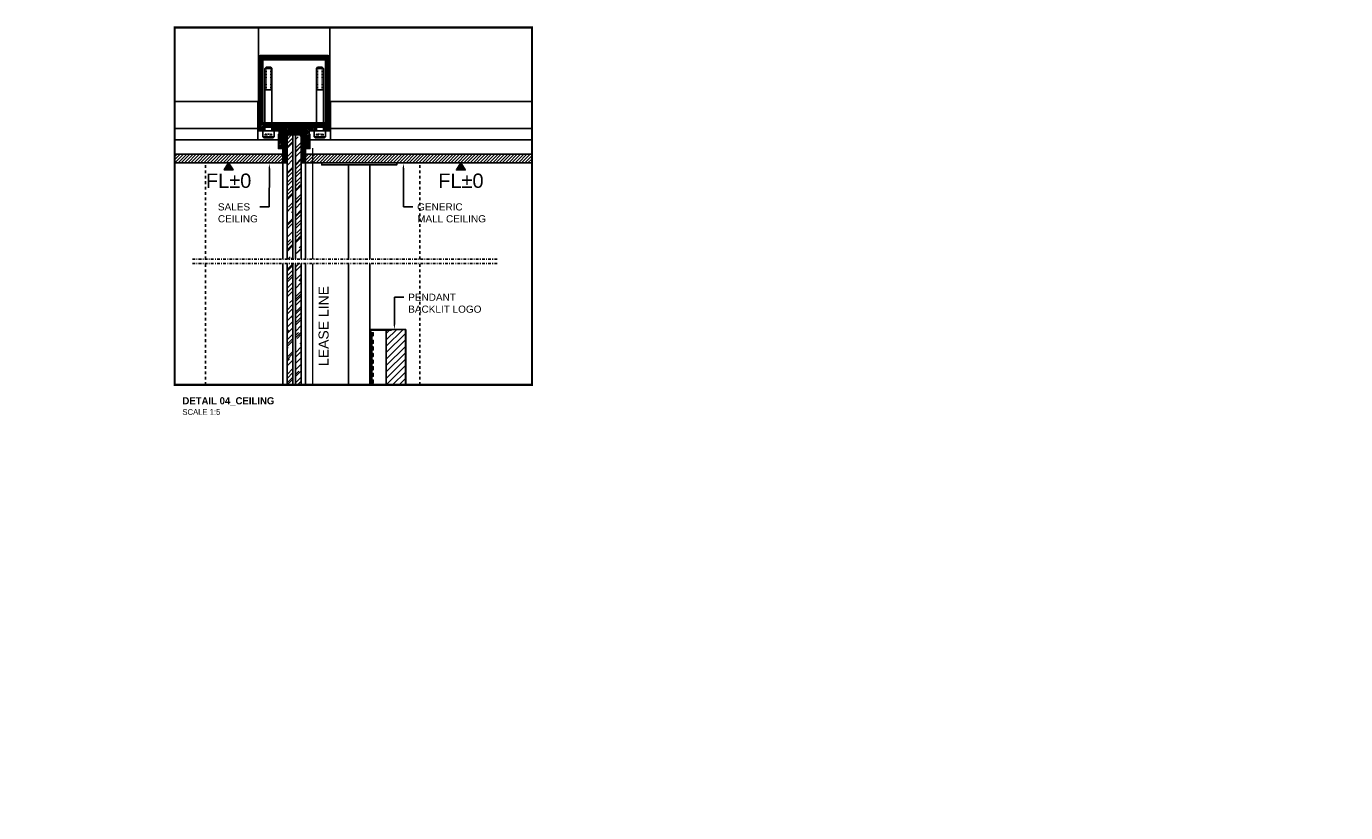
# Model space of a CAD drawing. Header units: centimetres. Extents: x -2854 to 18796, y -762 to 9238.
# Tile 52 of 166: x -2582 to -2397, y 2768 to 2878. Entities that reach past the tile are written whole.
import ezdxf
from ezdxf import colors
from ezdxf.entities.mleader import LeaderData, LeaderLine
from ezdxf.enums import TextEntityAlignment as Align
from ezdxf.math import Vec2, Vec3

# ---------------------------------------------------------------- set-up
doc = ezdxf.new("R2010")
doc.units = ezdxf.units.CM
doc.header["$LTSCALE"] = 0.3
for name, pattern in [('ACAD_ISO03W100', [30, 12, -18]), ('DASHED', [0.6, 0.3, -0.3]), ('FOLIE1', [0.5, 0.25, -0.25]), ('TRATTOPUNTO', [25.4, 12.7, -6.35, 0, -6.35])]:
    doc.linetypes.add(name, pattern=pattern)
doc.layers.add('KK_NOTE', color=210, linetype='Continuous')
doc.styles.add('KIKO Milano_Light', font='Arial.ttf')
pattern_1 = [(45, (-593.77336, 278.88344), (-0.1122532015, 0.1122532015), [])]

msp = doc.modelspace()

# ---------------------------------------------------------------- hatches: boundary and pattern name
at = {"true_color": 0xc7c8ca}
h = msp.add_hatch(dxfattribs=at)
h.set_pattern_fill('ANSI31', color=9, scale=0.05, style=0)
h.set_pattern_definition(pattern_1)
h.paths.add_polyline_path([(-2548.44, 2873.17), (-2539.64, 2873.17), (-2539.64, 2864.37), (-2548.44, 2864.37)], flags=16)
edge = h.paths.add_edge_path()
edge.add_line((-2548.74, 2873.77), (-2539.34, 2873.77))
edge.add_arc((-2539.34, 2873.47), 0.3, 0, 90, ccw=False)
edge.add_line((-2539.04, 2873.47), (-2539.04, 2864.07))
edge.add_arc((-2539.34, 2864.07), 0.3, -90, 0, ccw=False)
edge.add_line((-2539.34, 2863.77), (-2548.74, 2863.77))
edge.add_arc((-2548.74, 2864.07), 0.3, 180, 270, ccw=False)
edge.add_line((-2549.04, 2864.07), (-2549.04, 2873.47))
edge.add_arc((-2548.74, 2873.47), 0.3, 90, 180, ccw=False)
h = msp.add_hatch(dxfattribs=at)
h.set_pattern_fill('ANSI31', color=9, scale=0.05, style=0)
h.set_pattern_definition(pattern_1)
h.paths.add_polyline_path([(-2542.34, 2861.27), (-2542.44, 2861.27), (-2542.44, 2860.77), (-2541.84, 2860.77), (-2541.84, 2862.77), (-2541.94, 2862.87), (-2541.94, 2863.27), (-2540.93, 2863.27), (-2540.93, 2863.77), (-2547.15, 2863.77), (-2547.15, 2863.27), (-2546.14, 2863.27), (-2546.14, 2862.87), (-2546.24, 2862.77), (-2546.24, 2860.77), (-2545.64, 2860.77), (-2545.64, 2861.27), (-2545.74, 2861.27), (-2545.74, 2862.77), (-2545.64, 2862.87), (-2545.64, 2863.24), (-2545.64, 2863.27), (-2542.44, 2863.27), (-2542.44, 2862.87), (-2542.34, 2862.77)])
h.paths.add_polyline_path([(-2548.13, 2863.77), (-2549.14, 2863.77), (-2549.14, 2863.27), (-2548.13, 2863.27)])
h.paths.add_polyline_path([(-2539.95, 2863.27), (-2538.94, 2863.27), (-2538.94, 2863.77), (-2539.95, 2863.77)])
h = msp.add_hatch(dxfattribs=at)
h.set_pattern_fill('ANSI31', color=9, scale=0.05, style=0)
h.set_pattern_definition(pattern_1)
h.paths.add_polyline_path([(-2542.94, 2858.77), (-2542.94, 2862.77), (-2545.14, 2862.77), (-2545.14, 2858.77), (-2545.64, 2858.77), (-2545.64, 2863.27), (-2542.44, 2863.27), (-2542.44, 2858.77)])
h = msp.add_hatch(dxfattribs=at)
h.set_pattern_fill('AR-RROOF', color=9, scale=0.05, angle=45)
h.set_pattern_definition([(45, (-2964.251, 2290.8728), (1.0776307, 2.873682), [19.05, -2.54, 6.35, -1.27]), (45, (-2963.5056, 2292.5162), (-2.0923997, 0.2963485), [3.81, -0.4191, 7.62, -0.9525]), (45, (-2964.5653, 2292.0851), (4.068056, 5.2714103), [10.16, -1.778, 5.08, -1.27])])
h.paths.add_polyline_path([(-2544.24, 2862.67), (-2544.84, 2862.67), (-2545.04, 2862.47), (-2545.04, 2845.31), (-2544.24, 2845.31)])
h.paths.add_polyline_path([(-2543.04, 2862.47), (-2543.24, 2862.67), (-2543.84, 2862.67), (-2543.84, 2845.31), (-2543.04, 2845.31)])
at = {"true_color": 0x939598}
h = msp.add_hatch(dxfattribs=at)
h.set_pattern_fill('ANSI31', color=252, scale=0.1)
h.set_pattern_definition([(45, (896.53285, -164.57275), (-0.224506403, 0.224506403), [])])
h.paths.add_polyline_path([(-2510.77, 2858.77), (-2510.77, 2859.97), (-2542.44, 2859.97), (-2542.44, 2858.77)])
h.paths.add_polyline_path([(-2560.77, 2859.97), (-2560.77, 2858.77), (-2545.64, 2858.77), (-2545.64, 2859.97)])
h = msp.add_hatch(color=256)
h.dxf.hatch_style = 1
h.paths.add_polyline_path([(-2553.21, 2858.77), (-2553.83, 2857.77), (-2552.58, 2857.77)])
h = msp.add_hatch(color=256)
h.dxf.hatch_style = 1
h.paths.add_polyline_path([(-2520.72, 2858.77), (-2521.35, 2857.77), (-2520.1, 2857.77)])
h = msp.add_hatch()
h.set_pattern_fill('AR-RROOF', color=256, scale=0.05, angle=45)
h.set_pattern_definition([(45, (-5763.8421, 578.7593), (1.07763073, 2.87368196), [19.05, -2.54, 6.35, -1.27]), (45, (-5763.0967, 580.4027), (-2.0923997, 0.29634845), [3.81, -0.4191, 7.62, -0.9525]), (45, (-5764.1564, 579.9716), (4.06805602, 5.27141034), [10.16, -1.778, 5.08, -1.27])])
h.paths.add_polyline_path([(-2543.84, 2827.71), (-2543.04, 2827.71), (-2543.04, 2844.67), (-2543.84, 2844.67)])
h.paths.add_polyline_path([(-2545.04, 2827.71), (-2544.24, 2827.71), (-2544.24, 2844.67), (-2545.04, 2844.67)])
h = msp.add_hatch(dxfattribs=at)
h.set_pattern_fill('ANSI31', color=252, scale=0.2)
h.set_pattern_definition([(45, (896.53285, -164.57275), (-0.44901281, 0.44901281), [])])
h.paths.add_polyline_path([(-2531.15, 2827.71), (-2528.47, 2827.71), (-2528.47, 2835.48), (-2530.43, 2835.48), (-2530.44, 2835.38), (-2531.15, 2835.38)])

# ---------------------------------------------------------------- linework, layer by layer
at = {"color": 9, "linetype": 'Continuous', "true_color": 0xc7c8ca}
for p, q in [((-2547.97, 2872.13), (-2548.13, 2871.97)), ((-2548.13, 2871.97), (-2548.13, 2863.27)), ((-2548.13, 2871.97), (-2547.15, 2871.97)), ((-2547.97, 2872.13), (-2547.31, 2872.13)), ((-2547.31, 2872.13), (-2547.15, 2871.97)), ((-2547.15, 2871.97), (-2547.15, 2863.27)), ((-2540.77, 2872.13), (-2540.93, 2871.97)), ((-2540.93, 2871.97), (-2540.93, 2863.27)), ((-2539.95, 2871.97), (-2540.93, 2871.97)), ((-2540.11, 2872.13), (-2540.77, 2872.13)), ((-2540.11, 2872.13), (-2539.95, 2871.97)), ((-2539.95, 2871.97), (-2539.95, 2863.27)), ((-2548.13, 2868.98), (-2547.15, 2868.98)), ((-2539.95, 2868.98), (-2540.93, 2868.98)), ((-2548.43, 2863.27), (-2548.43, 2862.39)), ((-2546.85, 2862.39), (-2548.43, 2862.39)), ((-2548.43, 2862.39), (-2548.29, 2862.29)), ((-2546.99, 2862.29), (-2548.29, 2862.29)), ((-2546.85, 2862.39), (-2546.99, 2862.29)), ((-2546.85, 2863.27), (-2546.85, 2862.39)), ((-2541.23, 2863.27), (-2541.23, 2862.39)), ((-2541.23, 2862.39), (-2539.65, 2862.39)), ((-2541.23, 2862.39), (-2541.09, 2862.29)), ((-2541.09, 2862.29), (-2539.79, 2862.29)), ((-2539.65, 2862.39), (-2539.79, 2862.29)), ((-2539.65, 2863.27), (-2539.65, 2862.39))]:
    msp.add_line(p, q, dxfattribs=at)
at = {"color": 9, "linetype": 'DASHED', "true_color": 0xc7c8ca}
for p, q in [((-2547.97, 2871.97), (-2547.97, 2868.98)), ((-2547.31, 2871.97), (-2547.31, 2868.98)), ((-2540.77, 2871.97), (-2540.77, 2868.98)), ((-2540.11, 2871.97), (-2540.11, 2868.98)), ((-2547.19, 2862.78), (-2548.1, 2862.78)), ((-2548.1, 2862.29), (-2548.1, 2862.78)), ((-2547.19, 2862.29), (-2548.1, 2862.29)), ((-2547.87, 2862.29), (-2547.87, 2862.78)), ((-2547.41, 2862.29), (-2547.41, 2862.78)), ((-2547.19, 2862.29), (-2547.19, 2862.78)), ((-2540.9, 2862.29), (-2540.9, 2862.78)), ((-2540.9, 2862.29), (-2539.99, 2862.29)), ((-2540.67, 2862.29), (-2540.67, 2862.78)), ((-2540.21, 2862.29), (-2540.21, 2862.78)), ((-2539.99, 2862.29), (-2539.99, 2862.78))]:
    msp.add_line(p, q, dxfattribs=at)
at = {"color": 252, "true_color": 0x939598}
for p, q in [((-2560.77, 2867.37), (-2549.14, 2867.37)), ((-2549.14, 2861.97), (-2549.14, 2867.37)), ((-2538.94, 2867.37), (-2510.77, 2867.37)), ((-2538.94, 2861.97), (-2538.94, 2867.37)), ((-2560.77, 2863.57), (-2549.14, 2863.57)), ((-2538.94, 2863.57), (-2510.77, 2863.57)), ((-2560.77, 2861.97), (-2546.24, 2861.97)), ((-2541.84, 2861.97), (-2510.77, 2861.97))]:
    msp.add_line(p, q, dxfattribs=at)
at = {"color": 0, "linetype": 'Continuous'}
for p, q in [((-2546.85, 2863.27), (-2548.43, 2863.27)), ((-2541.23, 2863.27), (-2539.65, 2863.27))]:
    msp.add_line(p, q, dxfattribs=at)
for p, q in [((-2545.74, 2862.77), (-2545.64, 2862.87)), ((-2542.34, 2862.77), (-2542.44, 2862.87)), ((-2545.74, 2861.27), (-2545.64, 2861.27)), ((-2542.34, 2861.27), (-2542.44, 2861.27)), ((-2542.94, 2858.77), (-2542.44, 2858.77)), ((-2528.44, 2835.48), (-2528.47, 2835.48)), ((-2528.44, 2827.71), (-2528.44, 2835.48))]:
    msp.add_line(p, q)
at = {"color": 251, "true_color": 0x636466}
for p, q in [((-2545.04, 2862.47), (-2544.84, 2862.67)), ((-2545.04, 2862.47), (-2545.04, 2845.31)), ((-2544.84, 2862.67), (-2543.24, 2862.67)), ((-2544.24, 2862.67), (-2544.24, 2845.31)), ((-2543.84, 2862.67), (-2543.84, 2845.31)), ((-2543.04, 2862.47), (-2543.24, 2862.67)), ((-2543.04, 2862.47), (-2543.04, 2845.31)), ((-2545.04, 2844.67), (-2545.04, 2827.71)), ((-2544.24, 2844.67), (-2544.24, 2827.71)), ((-2543.84, 2844.67), (-2543.84, 2827.71)), ((-2543.04, 2844.67), (-2543.04, 2827.71))]:
    msp.add_line(p, q, dxfattribs=at)
at = {"color": 0, "linetype": 'DASHED'}
msp.add_line((-2540.9, 2862.78), (-2539.99, 2862.78), dxfattribs=at)
at = {"color": 251, "ltscale": 0.2, "true_color": 0x636466}
for p, q in [((-2533, 2858.47), (-2536.87, 2858.47)), ((-2536.44, 2858.47), (-2533.44, 2858.47))]:
    msp.add_line(p, q, dxfattribs=at)
at = {"color": 203}
msp.add_line((-2528.47, 2827.71), (-2528.47, 2835.48), dxfattribs=at)
for points in [[(-2549.04, 2873.47), (-2549.04, 2873.47), (-2549.04, 2877.71)], [(-2539.04, 2877.71), (-2539.04, 2873.47)], [(-2541.94, 2863.27), (-2538.94, 2863.27), (-2538.94, 2863.77), (-2549.14, 2863.77), (-2549.14, 2863.27), (-2546.14, 2863.27)], [(-2546.14, 2862.87), (-2546.24, 2862.77), (-2546.24, 2860.77), (-2546.19, 2860.77)], [(-2546.19, 2860.77), (-2546.19, 2860.77), (-2545.64, 2860.77), (-2545.64, 2863.27)], [(-2546.14, 2863.27), (-2546.14, 2862.87)], [(-2545.74, 2861.27), (-2545.74, 2862.77)], [(-2545.64, 2863.27), (-2542.44, 2863.27)], [(-2542.94, 2858.77), (-2542.44, 2858.77), (-2542.44, 2863.27), (-2545.64, 2863.27), (-2545.64, 2858.77), (-2545.14, 2858.77)], [(-2542.94, 2858.77), (-2542.94, 2862.77), (-2545.14, 2862.77), (-2545.14, 2858.77)], [(-2541.89, 2860.77), (-2541.89, 2860.77), (-2542.44, 2860.77), (-2542.44, 2863.27)], [(-2542.34, 2861.27), (-2542.34, 2862.77)], [(-2541.94, 2863.27), (-2541.94, 2862.87)], [(-2541.94, 2862.87), (-2541.84, 2862.77), (-2541.84, 2860.77), (-2541.89, 2860.77)], [(-2560.77, 2859.97), (-2545.64, 2859.97)], [(-2545.64, 2858.77), (-2560.77, 2858.77)], [(-2545.14, 2858.77), (-2545.64, 2858.77), (-2545.64, 2859.17)], [(-2545.64, 2845.31), (-2545.64, 2858.77)], [(-2510.77, 2858.77), (-2542.94, 2858.77)], [(-2542.44, 2859.97), (-2510.77, 2859.97)], [(-2542.44, 2845.31), (-2542.44, 2858.77)], [(-2545.64, 2827.71), (-2545.64, 2844.67)], [(-2542.44, 2827.71), (-2542.44, 2844.67)], [(-2528.47, 2835.48), (-2530.44, 2835.48), (-2530.44, 2835.38), (-2531.15, 2835.38), (-2531.15, 2827.71)], [(-2528.47, 2827.71), (-2528.47, 2835.48)]]:
    msp.add_lwpolyline(points)
msp.add_lwpolyline([(-2548.74, 2873.77), (-2539.34, 2873.77, -0.414214), (-2539.04, 2873.47), (-2539.04, 2864.07, -0.414214), (-2539.34, 2863.77), (-2548.74, 2863.77, -0.414214), (-2549.04, 2864.07), (-2549.04, 2873.47, -0.414214)], format="xyb", close=True)
for points in [[(-2548.44, 2873.17), (-2539.64, 2873.17), (-2539.64, 2864.37), (-2548.44, 2864.37)], [(-2553.21, 2858.77), (-2553.83, 2857.77), (-2552.58, 2857.77)], [(-2520.72, 2858.77), (-2521.35, 2857.77), (-2520.1, 2857.77)]]:
    msp.add_lwpolyline(points, close=True)
at = {"color": 10, "linetype": 'DASHED', "ltscale": 0.2, "const_width": 0.2, "flags": 128}
for points in [[(-2541.44, 2845.31), (-2541.44, 2860.84)], [(-2541.44, 2827.71), (-2541.44, 2844.67)]]:
    msp.add_lwpolyline(points, dxfattribs=at)
at = {"color": 253, "linetype": 'FOLIE1', "ltscale": 5}
for points in [[(-2556.44, 2845.31), (-2556.44, 2858.77)], [(-2526.44, 2845.31), (-2526.44, 2858.77)], [(-2556.44, 2827.71), (-2556.44, 2844.67)], [(-2526.44, 2827.71), (-2526.44, 2844.67)]]:
    msp.add_lwpolyline(points, dxfattribs=at)
at = {"color": 251, "ltscale": 0.2, "true_color": 0x636466}
for points in [[(-2533.69, 2858.77), (-2529.69, 2858.77), (-2529.69, 2858.47), (-2540.19, 2858.47), (-2540.19, 2858.77), (-2533.69, 2858.77)], [(-2536.44, 2858.47), (-2536.44, 2845.31)], [(-2533.44, 2858.47), (-2533.44, 2858.47), (-2533.44, 2845.31)], [(-2536.44, 2844.67), (-2536.44, 2827.71)], [(-2533.44, 2844.67), (-2533.44, 2827.71)]]:
    msp.add_lwpolyline(points, dxfattribs=at)
at = {"color": 4, "linetype": 'TRATTOPUNTO', "ltscale": 0.1}
for points in [[(-2558.27, 2845.31), (-2515.59, 2845.31)], [(-2558.27, 2844.67), (-2515.59, 2844.67)]]:
    msp.add_lwpolyline(points, dxfattribs=at)
at = {"linetype": 'Continuous', "ltscale": 0.2}
for points in [[(-2533.44, 2827.71), (-2533.44, 2835.48), (-2530.44, 2835.48)], [(-2530.44, 2835.48), (-2530.44, 2835.38), (-2533.35, 2835.38), (-2533.35, 2827.71)]]:
    msp.add_lwpolyline(points, dxfattribs=at)
at = {"color": 9, "linetype": 'Continuous', "ltscale": 0.2, "true_color": 0xc7c8ca}
for points in [[(-2533.18, 2827.71), (-2533.18, 2835.03), (-2533.35, 2835.03), (-2533.35, 2827.71)], [(-2533.18, 2835), (-2532.99, 2835), (-2532.99, 2834.59), (-2533.18, 2834.59), (-2533.18, 2835)], [(-2533.18, 2833.94), (-2532.99, 2833.94), (-2532.99, 2833.53), (-2533.18, 2833.53), (-2533.18, 2833.94)], [(-2533.18, 2833.02), (-2532.99, 2833.02), (-2532.99, 2832.61), (-2533.18, 2832.61), (-2533.18, 2833.02)], [(-2533.18, 2832.08), (-2532.99, 2832.08), (-2532.99, 2831.69), (-2533.18, 2831.69), (-2533.18, 2832.08)], [(-2533.18, 2831.16), (-2532.99, 2831.16), (-2532.99, 2830.75), (-2533.18, 2830.75), (-2533.18, 2831.16)], [(-2533.18, 2830.24), (-2532.99, 2830.24), (-2532.99, 2829.83), (-2533.18, 2829.83), (-2533.18, 2830.24)], [(-2533.18, 2829.31), (-2532.99, 2829.31), (-2532.99, 2828.91), (-2533.18, 2828.91), (-2533.18, 2829.31)], [(-2533.18, 2828.39), (-2532.99, 2828.39), (-2532.99, 2827.97), (-2533.18, 2827.97), (-2533.18, 2828.39)]]:
    msp.add_lwpolyline(points, dxfattribs=at)
at = {"layer": 'KK_NOTE', "color": 193, "linetype": 'ACAD_ISO03W100', "ltscale": 0.2, "true_color": 0x9f7aa8, "const_width": 0.3}
msp.add_lwpolyline([(-2560.77, 2877.71), (-2560.77, 2827.71), (-2510.77, 2827.71), (-2510.77, 2877.71), (-2560.77, 2877.71)], dxfattribs=at)

# ---------------------------------------------------------------- texts
at = {"style": 'KIKO Milano_Light'}
for p in [(-2553.21, 2856.27), (-2520.72, 2856.27)]:
    msp.add_attdef('FL%%P0', text='', height=2, dxfattribs=at).set_placement(p, align=Align.MIDDLE_CENTER)

# ---------------------------------------------------------------- leaders
at = {"ltscale": 0.5}
ml = msp.add_multileader_mtext('Standard', dxfattribs=at)
ml.set_content('SALES\\PCEILING', color=256, style='KIKO Milano_Light')
ml.set_leader_properties(color=256)
ml.build(insert=Vec2(0, 0))
ml.multileader.update_dxf_attribs({"dogleg_length": 1.32, "arrow_head_size": 0.7})
ctx = ml.context
ctx.base_point, ctx.char_height, ctx.arrow_head_size, ctx.landing_gap_size, ctx.plane_origin = Vec3(-2555.32, 2852.6), 1, 0.7, 0.604, Vec3(-548.86, 1579)
notes = []
notes.append((ctx, [(0, (1, 1, 0), (-2547.52, 2852.6), (-1, 0), 1.32, [(0, [(-2547.51, 2858.67)], 0, [])])]))
ctx.mtext.insert, ctx.mtext.rotation, ctx.mtext.width = Vec3(-2554.71, 2853.11), -4.712389, 10.2687
ml = msp.add_multileader_mtext('Standard', dxfattribs=at)
ml.set_content('GENERIC \\PMALL CEILING', color=256, style='KIKO Milano_Light')
ml.set_leader_properties(color=256)
ml.build(insert=Vec2(0, 0))
ml.multileader.update_dxf_attribs({"dogleg_length": 1.32, "arrow_head_size": 0.7})
ctx = ml.context
ctx.base_point, ctx.char_height, ctx.arrow_head_size, ctx.landing_gap_size, ctx.plane_origin = Vec3(-2527.44, 2852.6), 1, 0.7, 0.604, Vec3(-530.12, 1579)
notes.append((ctx, [(1, (1, 1, 0), (-2528.76, 2852.6), (1, 0), 1.32, [(0, [(-2528.76, 2858.67)], 0, [])])]))
ctx.mtext.insert, ctx.mtext.rotation, ctx.mtext.width = Vec3(-2526.84, 2853.11), -4.712389, 13.0246
at = {"color": 1, "linetype": 'DASHED', "ltscale": 0.05}
ml = msp.add_multileader_mtext('Standard', dxfattribs=at)
ml.set_content('LEASE LINE', color=1, style='KIKO Milano_Light')
ml.set_leader_properties(color=256)
ml.build(insert=Vec2(0, 0))
ml.multileader.update_dxf_attribs({"dogleg_length": 0.36, "arrow_head_size": 1.21})
ctx = ml.context
ctx.base_point, ctx.char_height, ctx.arrow_head_size, ctx.landing_gap_size, ctx.plane_origin, ctx.plane_x_axis, ctx.plane_y_axis = Vec3(-2540.22, 2829.75), 1.4, 1.21, 0.604, Vec3(-1264.77, 4822.68), Vec3(0, 1), Vec3(-1, 0)
notes.append((ctx, [(0, (0, 0, 0), (0, 0), (1, 0), 1, [])]))
ctx.mtext.insert, ctx.mtext.text_direction, ctx.mtext.rotation, ctx.mtext.width = Vec3(-2540.63, 2830.35), Vec3(0, 1), -3.141593, 13.9356
at = {"ltscale": 0.5}
ml = msp.add_multileader_mtext('Standard', dxfattribs=at)
ml.set_content('PENDANT \\PBACKLIT LOGO', color=256, style='KIKO Milano_Light')
ml.set_leader_properties(color=256)
ml.build(insert=Vec2(0, 0))
ml.multileader.update_dxf_attribs({"dogleg_length": 1.32, "arrow_head_size": 0.7})
ctx = ml.context
ctx.base_point, ctx.char_height, ctx.arrow_head_size, ctx.landing_gap_size, ctx.plane_origin = Vec3(-2528.69, 2839.96), 1, 0.7, 0.604, Vec3(-531.38, 1564.91)
notes.append((ctx, [(1, (1, 1, 0), (-2530.02, 2839.96), (1, 0), 1.32, [(0, [(-2530.02, 2835.48)], 0, [])])]))
ctx.mtext.insert, ctx.mtext.rotation, ctx.mtext.width = Vec3(-2528.09, 2840.47), -4.712389, 12.337
ml = msp.add_multileader_mtext('Standard', dxfattribs=at)
ml.set_content('{\\fAvenir LT Std 35 Light|b1|i0|c0|p34;BOH}', color=256, style='KIKO Milano_Light')
ml.set_leader_properties(color=256)
ml.build(insert=Vec2(0, 0))
ml.multileader.update_dxf_attribs({"dogleg_length": 0.36, "arrow_head_size": 0.5})
ctx = ml.context
ctx.base_point, ctx.char_height, ctx.arrow_head_size, ctx.landing_gap_size, ctx.plane_origin = Vec3(-2720.88, 2835.81), 1.2, 0.5, 0.604, Vec3(-725.09, 1552.75)
notes.append((ctx, [(0, (0, 0, 0), (0, 0), (1, 0), 1, [])]))
ctx.mtext.insert, ctx.mtext.rotation, ctx.mtext.width = Vec3(-2720.28, 2836.58), -4.712389, 6.7394
ml = msp.add_multileader_mtext('Standard', dxfattribs=at)
ml.set_content('{\\fAvenir LT Std 35 Light|b1|i0|c0|p34;KIKO\\PSALES AREA}', color=256, style='KIKO Milano_Light')
ml.set_leader_properties(color=256)
ml.build(insert=Vec2(0, 0))
ml.multileader.update_dxf_attribs({"dogleg_length": 0.36, "arrow_head_size": 0.5})
ctx = ml.context
ctx.base_point, ctx.char_height, ctx.arrow_head_size, ctx.landing_gap_size, ctx.plane_origin = Vec3(-2706.95, 2835.99), 1.2, 0.5, 0.604, Vec3(-712.21, 1552.93)
ctx.text_align_type = 1
notes.append((ctx, [(0, (0, 0, 0), (0, 0), (1, 0), 1, [])]))
ctx.mtext.insert, ctx.mtext.rotation, ctx.mtext.width, ctx.mtext.alignment = Vec3(-2700.4, 2836.76), -4.712389, 12.8274, 2
ml = msp.add_multileader_mtext('Standard')
ml.set_content('{\\fAvenir LT Std 55 Roman|b0|i0|c0|p34;\\H0.83333x;DETAIL 01_FLOORING\\P\\fAvenir LT Std 35 Light|b0|i0|c0|p34;\\H0.8x;SCALE 1:5}', color=256, style='KIKO Milano_Light')
ml.set_leader_properties(color=256)
ml.build(insert=Vec2(0, 0))
ml.multileader.update_dxf_attribs({"dogleg_length": 0.36, "arrow_head_size": 1.21})
ctx = ml.context
ctx.base_point, ctx.char_height, ctx.arrow_head_size, ctx.landing_gap_size, ctx.plane_origin = Vec3(-2727.99, 2829.66), 1.2, 1.21, 0.604, Vec3(-735.06, 1546.04)
notes.append((ctx, [(0, (0, 0, 0), (0, 0), (1, 0), 1, [])]))
ctx.mtext.insert, ctx.mtext.rotation, ctx.mtext.width = Vec3(-2727.39, 2830.27), -4.712389, 44.1296
ml = msp.add_multileader_mtext('Standard')
ml.set_content('{\\fAvenir LT Std 55 Roman|b1|i0|c0|p34;\\H0.83333x;DETAIL 01_CEILING\\P\\fAvenir LT Std 35 Light|b0|i0|c0|p34;\\H0.8x;SCALE 1:5}', color=256, style='KIKO Milano_Light')
ml.set_leader_properties(color=256)
ml.build(insert=Vec2(0, 0))
ml.multileader.update_dxf_attribs({"dogleg_length": 0.36, "arrow_head_size": 1.21})
ctx = ml.context
ctx.base_point, ctx.char_height, ctx.arrow_head_size, ctx.landing_gap_size, ctx.plane_origin = Vec3(-2632.79, 2825.63), 1.2, 1.21, 0.604, Vec3(-639.86, 1542.16)
notes.append((ctx, [(0, (0, 0, 0), (0, 0), (1, 0), 1, [])]))
ctx.mtext.insert, ctx.mtext.rotation, ctx.mtext.width = Vec3(-2632.19, 2826.24), -4.712389, 44.1296
ml = msp.add_multileader_mtext('Standard')
ml.set_content('{\\fAvenir LT Std 55 Roman|b1|i0|c0|p34;\\H0.83333x;DETAIL 04_CEILING\\P\\fAvenir LT Std 35 Light|b0|i0|c0|p34;\\H0.8x;SCALE 1:5}', color=256, style='KIKO Milano_Light')
ml.set_leader_properties(color=256)
ml.build(insert=Vec2(0, 0))
ml.multileader.update_dxf_attribs({"dogleg_length": 0.36, "arrow_head_size": 1.21})
ctx = ml.context
ctx.base_point, ctx.char_height, ctx.arrow_head_size, ctx.landing_gap_size, ctx.plane_origin = Vec3(-2560.28, 2825.38), 1.2, 1.21, 0.604, Vec3(-567.35, 1550.28)
notes.append((ctx, [(0, (0, 0, 0), (0, 0), (1, 0), 1, [])]))
ctx.mtext.insert, ctx.mtext.rotation, ctx.mtext.width = Vec3(-2559.67, 2825.99), -4.712389, 44.1296
ml = msp.add_multileader_mtext('Standard')
ml.set_content('{\\fAvenir LT Std 55 Roman|b1|i0|c0|p34;\\H0.83333x;DETAIL 01_CEILING\\P\\fAvenir LT Std 35 Light|b0|i0|c0|p34;\\H0.8x;SCALE 1:5}', color=256, style='KIKO Milano_Light')
ml.set_leader_properties(color=256)
ml.build(insert=Vec2(0, 0))
ml.multileader.update_dxf_attribs({"dogleg_length": 0.36, "arrow_head_size": 1.21})
ctx = ml.context
ctx.base_point, ctx.char_height, ctx.arrow_head_size, ctx.landing_gap_size, ctx.plane_origin = Vec3(-2651.32, 2821.67), 1.2, 1.21, 0.604, Vec3(-661.24, 1546.57)
notes.append((ctx, [(0, (0, 0, 0), (0, 0), (1, 0), 1, [])]))
ctx.mtext.insert, ctx.mtext.rotation, ctx.mtext.width = Vec3(-2650.72, 2822.28), -4.712389, 44.1296
ml = msp.add_multileader_mtext('Standard', dxfattribs=at)
ml.set_content('{\\fAvenir LT Std 35 Light|b1|i0|c0|p34;KIKO\\PSALES AREA}', color=256, style='KIKO Milano_Light')
ml.set_leader_properties(color=256)
ml.build(insert=Vec2(0, 0))
ml.multileader.update_dxf_attribs({"dogleg_length": 2.85, "arrow_head_size": 0.7, "scale": 0.1})
ctx = ml.context
ctx.base_point, ctx.scale, ctx.char_height, ctx.arrow_head_size, ctx.landing_gap_size, ctx.plane_origin = Vec3(-2714.87, 2786.41), 0.1, 1.2, 0.7, 0.6, Vec3(-4704.01, 1503.42)
ctx.text_align_type = 1
notes.append((ctx, [(0, (0, 0, 0), (0, 0), (1, 0), 1, [])]))
ctx.mtext.insert, ctx.mtext.rotation, ctx.mtext.width, ctx.mtext.alignment = Vec3(-2709.51, 2787.03), -4.712389, 12.301, 2
ml = msp.add_multileader_mtext('Standard')
ml.set_content('{\\fAvenir LT Std 55 Roman|b1|i0|c0|p34;\\H0.66667x;DETAIL 02_FLOORING\\P\\fAvenir LT Std 35 Light|b0|i0|c0|p34;\\H0.8x;SCALE 1:5}', color=256, style='KIKO Milano_Light')
ml.set_leader_properties(color=256)
ml.build(insert=Vec2(0, 0))
ml.multileader.update_dxf_attribs({"dogleg_length": 0.36, "arrow_head_size": 1.21})
ctx = ml.context
ctx.base_point, ctx.char_height, ctx.arrow_head_size, ctx.landing_gap_size, ctx.plane_origin = Vec3(-2727.99, 2780.6), 1.5, 1.21, 0.604, Vec3(-735.06, 1497.13)
notes.append((ctx, [(0, (0, 0, 0), (0, 0), (1, 0), 1, [])]))
ctx.mtext.insert, ctx.mtext.rotation, ctx.mtext.width = Vec3(-2727.39, 2781.36), -4.712389, 44.1296
for ctx, leaders in notes:
    for number, flags, end, landing, length, lines in leaders:
        leader = LeaderData()
        leader.index, (leader.has_last_leader_line, leader.has_dogleg_vector, leader.attachment_direction) = number, flags
        leader.last_leader_point, leader.dogleg_vector, leader.dogleg_length = Vec3(end), Vec3(landing), length
        for number, points, colour, breaks in lines:
            line = LeaderLine()
            line.index, line.vertices, line.color, line.breaks = number, Vec3.list(points), colors.encode_raw_color(colour), breaks
            leader.lines.append(line)
        ctx.leaders.append(leader)

doc.saveas('drawing.dxf')
